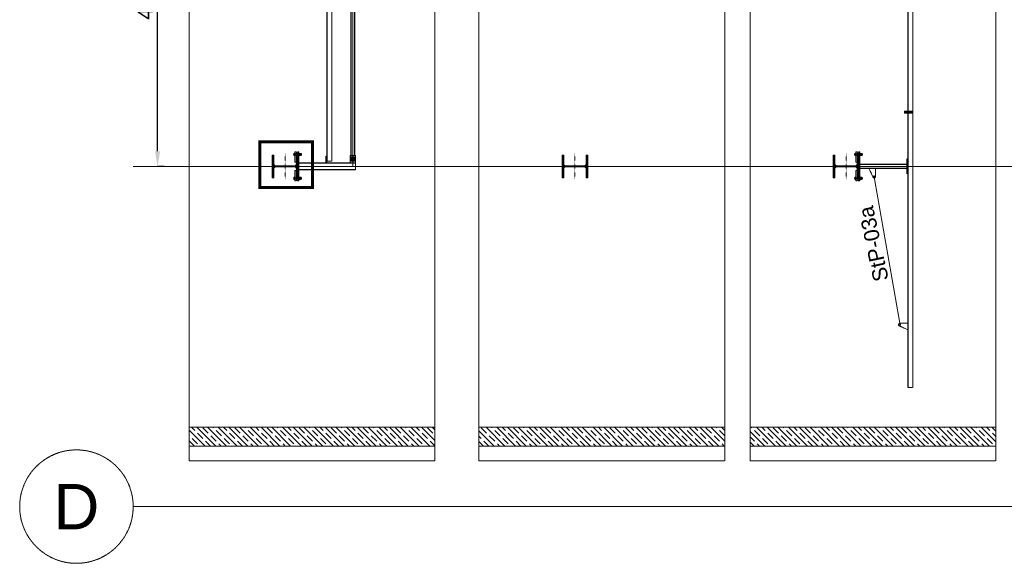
# Model space of a CAD drawing. Header units: millimetres. Extents: x -176817 to 571382, y -58489 to 156123.
# Tile 227 of 256: x 122963 to 135977, y 130979 to 138169. Entities that reach past the tile are written whole.
import ezdxf

# ---------------------------------------------------------------- set-up
doc = ezdxf.new("R2010")
doc.units = ezdxf.units.MM
doc.header["$LTSCALE"] = 0.2
for name, pattern in [('BORDER2', [0.875, 0.25, -0.125, 0.25, -0.125, 0, -0.125]), ('HIDDEN', [9.525, 6.35, -3.175]), ('PRZE', [0.8, 0.4, -0.2, 0, -0.2])]:
    doc.linetypes.add(name, pattern=pattern)
doc.layers.get('0').update_dxf_attribs({"lineweight": 13})
doc.layers.get('Defpoints').update_dxf_attribs({"lineweight": 13})
for name, color, linetype, lineweight in [('-AAA Podkład', 252, 'Continuous', 13), ('C', 4, 'PRZE', 13), ('stezenia', 4, 'Continuous', 13)]:
    doc.layers.add(name, color=color, linetype=linetype, lineweight=lineweight)
doc.styles.get("Standard").update_dxf_attribs({"font": 'arial.ttf'})
doc.dimstyles.new('STANDARD-100', dxfattribs={"dimscale": 100, "dimtxt": 2, "dimasz": 2, "dimexe": 0, "dimexo": 0, "dimgap": 0.6, "dimtad": 1, "dimdec": 0, "dimzin": 12, "dimdsep": 46, "dimtxsty": 'Standard', "dimcen": 1, "dimclrd": 256, "dimclre": 256, "dimclrt": 2, "dimadec": 0, "dimazin": 0, "dimtfac": 1, "dimtdec": 0, "dimtmove": 0, "dimatfit": 3, "dimfxl": 0, "dimtolj": 1, "dimtzin": 0, "dimarcsym": 0})
pattern_1 = [(315, (124145.9, 190788.84), (70.71068, 70.71068), []), (315, (124145.9, 190718.34), (70.71068, 70.71068), [100, -50])]
pattern_2 = [(315, (122311.38, 190788.84), (70.71068, 70.71068), []), (315, (122311.38, 190718.34), (70.71068, 70.71068), [100, -50])]
pattern_3 = [(315, (120229.91, 190788.84), (70.71068, 70.71068), []), (315, (120229.91, 190718.34), (70.71068, 70.71068), [100, -50])]

# ---------------------------------------------------------------- blocks, each defined once
blk = doc.blocks.new('*D755')
at = {"layer": '-AAA Podkład', "linetype": 'HIDDEN', "lineweight": -2, "ltscale": 5, "transparency": 16777216}
for p, q in [((124874, 140729), (124785, 140729)), ((124785, 136429), (124785, 140529)), ((124874, 136229), (124785, 136229))]:
    blk.add_line(p, q, dxfattribs=at)
at = {"layer": '-AAA Podkład', "linetype": 'HIDDEN', "ltscale": 5, "transparency": 16777216}
for points in [[(124752, 140529), (124818, 140529), (124785, 140729)], [(124752, 136429), (124818, 136429), (124785, 136229)]]:
    blk.add_solid(points, dxfattribs=at)
at = {"layer": 'Defpoints', "color": 0, "linetype": 'HIDDEN', "ltscale": 5, "transparency": 16777216}
for p in [(124785, 140729), (124874, 140729), (124874, 136229)]:
    blk.add_point(p, dxfattribs=at)
at = {"layer": '-AAA Podkład', "color": 2, "linetype": 'HIDDEN', "ltscale": 5, "transparency": 16777216, "insert": (124623, 138479), "char_height": 200, "attachment_point": 5, "rotation": 90}
blk.add_mtext('\\A1;4500', dxfattribs=at)
blk = doc.blocks.new('*X49')
at = {"color": 0}
for p, q in [((558, 1769), (573, 1784)), ((558, 1778), (564, 1784)), ((560, 1762), (582, 1784)), ((569, 1762), (591, 1784)), ((578, 1762), (600, 1784)), ((587, 1762), (608, 1784)), ((596, 1762), (617, 1784)), ((605, 1762), (626, 1784)), ((613, 1762), (635, 1784)), ((622, 1762), (644, 1784)), ((631, 1762), (653, 1784)), ((640, 1762), (661, 1784)), ((649, 1762), (670, 1784)), ((658, 1762), (679, 1784)), ((666, 1762), (688, 1784)), ((675, 1762), (697, 1784)), ((683, 1761), (706, 1784)), ((689, 1759), (715, 1784)), ((694, 1755), (723, 1784)), ((698, 1750), (732, 1784)), ((701, 1744), (741, 1784)), ((702, 1736), (750, 1784)), ((702, 1727), (714, 1740)), ((702, 1718), (714, 1730)), ((702, 1710), (714, 1722)), ((702, 1701), (714, 1713)), ((702, 1692), (714, 1704)), ((702, 1683), (714, 1695)), ((737, 1762), (759, 1784)), ((746, 1762), (768, 1784)), ((755, 1762), (776, 1784)), ((764, 1762), (785, 1784)), ((773, 1762), (794, 1784)), ((781, 1762), (803, 1784)), ((790, 1762), (812, 1784)), ((799, 1762), (821, 1784)), ((808, 1762), (829, 1784)), ((817, 1762), (838, 1784)), ((826, 1762), (847, 1784)), ((834, 1762), (856, 1784)), ((843, 1762), (858, 1777)), ((852, 1762), (858, 1768)), ((702, 1674), (714, 1686)), ((702, 1665), (714, 1677)), ((702, 1657), (714, 1669)), ((702, 1648), (714, 1660)), ((702, 1639), (714, 1651)), ((702, 1630), (714, 1642)), ((702, 1621), (714, 1633)), ((702, 1612), (714, 1624)), ((702, 1604), (714, 1616)), ((702, 1595), (714, 1607)), ((702, 1586), (714, 1598)), ((702, 1577), (714, 1589)), ((702, 1568), (714, 1580)), ((702, 1559), (714, 1571)), ((702, 1551), (714, 1563)), ((558, 1460), (564, 1466)), ((558, 1451), (573, 1466)), ((560, 1444), (582, 1466)), ((569, 1444), (590, 1466)), ((578, 1444), (599, 1466)), ((587, 1444), (608, 1466)), ((595, 1444), (617, 1466)), ((604, 1444), (626, 1466)), ((613, 1444), (635, 1466)), ((622, 1444), (643, 1466)), ((631, 1444), (652, 1466)), ((640, 1444), (661, 1466)), ((649, 1444), (670, 1466)), ((657, 1444), (679, 1466)), ((666, 1444), (714, 1492)), ((675, 1444), (715, 1484)), ((684, 1444), (718, 1478)), ((693, 1444), (722, 1473)), ((702, 1542), (714, 1554)), ((702, 1533), (714, 1545)), ((702, 1524), (714, 1536)), ((702, 1515), (714, 1527)), ((702, 1506), (714, 1518)), ((702, 1497), (714, 1509)), ((702, 1488), (714, 1501)), ((702, 1444), (727, 1469)), ((710, 1444), (733, 1467)), ((719, 1444), (741, 1466)), ((728, 1444), (750, 1466)), ((737, 1444), (758, 1466)), ((746, 1444), (767, 1466)), ((755, 1444), (776, 1466)), ((763, 1444), (785, 1466)), ((772, 1444), (794, 1466)), ((781, 1444), (803, 1466)), ((790, 1444), (811, 1466)), ((799, 1444), (820, 1466)), ((808, 1444), (829, 1466)), ((816, 1444), (838, 1466)), ((825, 1444), (847, 1466)), ((834, 1444), (856, 1466)), ((843, 1444), (858, 1459)), ((852, 1444), (858, 1450))]:
    blk.add_line(p, q, dxfattribs=at)
blk = doc.blocks.new('heb340')
at = {"color": 1, "linetype": 'Continuous'}
blk.add_lwpolyline([(-150, -170), (150, -170), (150, -148.5), (33, -148.5, -0.4142136), (6, -121.5), (6, 121.5, -0.4142136), (33, 148.5), (150, 148.5), (150, 170), (-150, 170), (-150, 148.5), (-33, 148.5, -0.4142136), (-6, 121.5), (-6, -121.5, -0.4142136), (-33, -148.5), (-150, -148.5)], format="xyb", close=True, dxfattribs=at)
at = {"layer": 'C'}
for points in [[(0, -213), (0, 213)], [(-171.5, 0), (171.5, 0)]]:
    blk.add_lwpolyline(points, dxfattribs=at)
at = {"color": 4, "linetype": 'Continuous'}
blk.add_blockref('*X49', (-708, -1614), dxfattribs=at)
blk = doc.blocks.new('połaczenie montażowe')
at = {"color": 7, "linetype": 'BORDER2'}
for p, q in [((-63, 158), (50, 158)), ((-63, -158), (50, -158))]:
    blk.add_line(p, q, dxfattribs=at)
at = {"color": 4}
for p, q in [((-54, 172), (-45, 172)), ((-54, 169), (-54, 146)), ((-54, 165), (-45, 165)), ((-54, 144), (-45, 144)), ((-54, 151), (-45, 151)), ((-45, 172), (-45, 144)), ((-45, 171), (-45, 171)), ((-45, 145), (-45, 145)), ((-45, 171), (-45, 145)), ((-42, 166), (12, 166)), ((-42, 150), (12, 150)), ((-4, 166), (-4, 150)), ((-4, 164), (12, 164)), ((-4, 152), (12, 152)), ((28, 166), (46, 166)), ((28, 164), (46, 164)), ((28, 152), (46, 152)), ((28, 150), (46, 150)), ((46, 166), (46, 150)), ((-54, -144), (-45, -144)), ((-54, -169), (-54, -146)), ((-54, -165), (-45, -165)), ((-54, -172), (-45, -172)), ((-54, -151), (-45, -151)), ((-45, -172), (-45, -144)), ((-45, -145), (-45, -145)), ((-45, -171), (-45, -171)), ((-45, -171), (-45, -145)), ((-42, -150), (12, -150)), ((-42, -166), (12, -166)), ((-4, -166), (-4, -150)), ((-4, -152), (12, -152)), ((-4, -164), (12, -164)), ((28, -150), (46, -150)), ((28, -152), (46, -152)), ((28, -164), (46, -164)), ((28, -166), (46, -166)), ((46, -166), (46, -150))]:
    blk.add_line(p, q, dxfattribs=at)
at = {"color": 7}
for p, q in [((-45, 172), (-44, 173)), ((-45, 172), (-45, 144)), ((-44, 173), (-42, 173)), ((-45, 144), (-44, 143)), ((-44, 143), (-42, 143)), ((-42, 173), (-42, 143)), ((12, 173), (15, 173)), ((12, 172), (12, 173)), ((12, 172), (12, 144)), ((12, 144), (12, 143)), ((12, 143), (15, 143)), ((15, 173), (15, 143)), ((15, 169), (15, 148)), ((15, 169), (15, 148)), ((28, 173), (28, 143)), ((28, 169), (28, 148)), ((28, 169), (28, 148)), ((-45, -172), (-45, -144)), ((-45, -172), (-44, -173)), ((-44, -143), (-42, -143)), ((-45, -144), (-44, -143)), ((-44, -173), (-42, -173)), ((-42, -173), (-42, -143)), ((12, -143), (15, -143)), ((12, -144), (12, -143)), ((12, -172), (12, -144)), ((12, -172), (12, -173)), ((12, -173), (15, -173)), ((15, -173), (15, -143)), ((15, -169), (15, -148)), ((15, -169), (15, -148)), ((28, -173), (28, -143)), ((28, -169), (28, -148)), ((28, -169), (28, -148))]:
    blk.add_line(p, q, dxfattribs=at)
at = {"color": 3}
for p, q in [((27, 172), (16, 172)), ((27, 165), (16, 165)), ((28, 151), (16, 151)), ((27, 144), (16, 144)), ((28, 169), (28, 148)), ((40, 172), (29, 172)), ((40, 165), (29, 165)), ((41, 151), (29, 151)), ((40, 144), (29, 144)), ((41, 169), (41, 148)), ((27, -144), (16, -144)), ((28, -151), (16, -151)), ((27, -165), (16, -165)), ((27, -172), (16, -172)), ((28, -169), (28, -148)), ((40, -144), (29, -144)), ((41, -151), (29, -151)), ((40, -165), (29, -165)), ((40, -172), (29, -172)), ((41, -169), (41, -148))]:
    blk.add_line(p, q, dxfattribs=at)
at = {"color": 4}
for centre, radius, start, end in [((-44, 168), 10.9, 156.9535, 174.7762), ((-49, 147), 5.24, 187.8423, 213.6182), ((-46, 169), 8.39, 182.384, 208.3594), ((-46, 161), 8.39, 151.6406, 177.616), ((-41, 156), 13.8, 181.783, 202.0553), ((-41, 146), 13.8, 157.9447, 178.217), ((-49, -147), 5.24, 146.3818, 172.1577), ((-44, -168), 10.9, 185.2238, 203.0465), ((-41, -146), 13.8, 181.783, 202.0553), ((-41, -156), 13.8, 157.9447, 178.217), ((-46, -161), 8.39, 182.384, 208.3594), ((-46, -169), 8.39, 151.6406, 177.616)]:
    blk.add_arc(centre, radius, start, end, dxfattribs=at)
at = {"color": 3}
for centre, radius, start, end in [((26, 168), 10.9, 156.9535, 174.7762), ((23, 169), 8.39, 182.384, 208.3594), ((20, 162), 5.05, 143.1698, 176.696), ((20, 154), 5.05, 183.304, 216.8302), ((20, 148), 5.05, 143.1698, 176.696), ((32, 150), 17.3, 184.1009, 198.2664), ((17, 168), 10.9, 5.2238, 23.0465), ((20, 169), 8.39, 331.6406, 357.616), ((23, 162), 5.05, 3.304, 36.8302), ((23, 154), 5.05, 323.1698, 356.696), ((23, 148), 5.05, 3.304, 36.8302), ((11, 150), 17.3, 341.7336, 355.8991), ((39, 168), 10.9, 156.9535, 174.7762), ((36, 169), 8.39, 182.384, 208.3594), ((33, 162), 5.05, 143.1698, 176.696), ((33, 154), 5.05, 183.304, 216.8302), ((33, 148), 5.05, 143.1698, 176.696), ((45, 150), 17.3, 184.1009, 198.2664), ((30, 168), 10.9, 5.2238, 23.0465), ((33, 169), 8.39, 331.6406, 357.616), ((36, 162), 5.05, 3.304, 36.8302), ((36, 154), 5.05, 323.1698, 356.696), ((36, 148), 5.05, 3.304, 36.8302), ((24, 150), 17.3, 341.7336, 355.8991), ((32, -150), 17.3, 161.7336, 175.8991), ((20, -148), 5.05, 183.304, 216.8302), ((20, -154), 5.05, 143.1698, 176.696), ((20, -162), 5.05, 183.304, 216.8302), ((23, -169), 8.39, 151.6406, 177.616), ((26, -168), 10.9, 185.2238, 203.0465), ((11, -150), 17.3, 4.1009, 18.2664), ((23, -148), 5.05, 323.1698, 356.696), ((23, -154), 5.05, 3.304, 36.8302), ((23, -162), 5.05, 323.1698, 356.696), ((20, -169), 8.39, 2.384, 28.3594), ((17, -168), 10.9, 336.9535, 354.7762), ((45, -150), 17.3, 161.7336, 175.8991), ((33, -148), 5.05, 183.304, 216.8302), ((33, -154), 5.05, 143.1698, 176.696), ((33, -162), 5.05, 183.304, 216.8302), ((36, -169), 8.39, 151.6406, 177.616), ((39, -168), 10.9, 185.2238, 203.0465), ((24, -150), 17.3, 4.1009, 18.2664), ((36, -148), 5.05, 323.1698, 356.696), ((36, -154), 5.05, 3.304, 36.8302), ((36, -162), 5.05, 323.1698, 356.696), ((33, -169), 8.39, 2.384, 28.3594), ((30, -168), 10.9, 336.9535, 354.7762)]:
    blk.add_arc(centre, radius, start, end, dxfattribs=at)
at = {"layer": 'stezenia', "color": 6}
for points in [[(-42, 190), (-22, 190), (-22, 55), (-42, 55)], [(12, 190), (0, 190), (0, -190), (12, -190)], [(-42, -190), (-22, -190), (-22, -55), (-42, -55)]]:
    blk.add_lwpolyline(points, close=True, dxfattribs=at)
at = {"layer": 'stezenia', "color": 3}
for centre in [(-11, 179), (-11, -179)]:
    blk.add_circle(centre, 10.8, dxfattribs=at)

msp = doc.modelspace()

# ---------------------------------------------------------------- hatches: boundary and pattern name
at = {"layer": '-AAA Podkład', "linetype": 'HIDDEN', "ltscale": 5}
h = msp.add_hatch(dxfattribs=at)
h.set_pattern_fill('JIS_STN_1E', color=256, scale=100, angle=-90, style=0)
h.set_pattern_definition(pattern_1)
h.paths.add_polyline_path([(125203.2869, 132779.2054), (125203.2869, 132529.2054), (126701.4242, 132529.2054), (126701.4242, 132779.2054)])
h = msp.add_hatch(dxfattribs=at)
h.set_pattern_fill('JIS_STN_1E', color=256, scale=100, angle=-90, style=0)
h.set_pattern_definition(pattern_1)
h.paths.add_polyline_path([(126701.4242, 132529.2054), (126701.4242, 132779.2054), (128451.3631, 132779.2054), (128451.3631, 132529.2054)])
h = msp.add_hatch(dxfattribs=at)
h.set_pattern_fill('JIS_STN_1E', color=256, scale=100, angle=-90, style=0)
h.set_pattern_definition(pattern_2)
h.paths.add_polyline_path([(129033.6445, 132779.2054), (129033.6445, 132529.2054), (130531.7818, 132529.2054), (130531.7818, 132779.2054)])
h = msp.add_hatch(dxfattribs=at)
h.set_pattern_fill('JIS_STN_1E', color=256, scale=100, angle=-90, style=0)
h.set_pattern_definition(pattern_2)
h.paths.add_polyline_path([(130531.7818, 132529.2054), (130531.7818, 132779.2054), (132281.7207, 132779.2054), (132281.7207, 132529.2054)])
h = msp.add_hatch(dxfattribs=at)
h.set_pattern_fill('JIS_STN_1E', color=256, scale=100, angle=-90, style=0)
h.set_pattern_definition(pattern_3)
h.paths.add_polyline_path([(132617.0481, 132779.2054), (132617.0481, 132529.2054), (134115.1854, 132529.2054), (134115.1854, 132779.2054)])
h = msp.add_hatch(dxfattribs=at)
h.set_pattern_fill('JIS_STN_1E', color=256, scale=100, angle=-90, style=0)
h.set_pattern_definition(pattern_3)
h.paths.add_polyline_path([(134115.1854, 132529.2054), (134115.1854, 132779.2054), (135865.1243, 132779.2054), (135865.1243, 132529.2054)])

# ---------------------------------------------------------------- linework, layer by layer
for p, q in [((125203.2869, 152522.7963), (125203.2869, 132335.6145)), ((128451.4002, 152522.7963), (128451.4002, 132335.6145, 0)), ((129033.6445, 152522.7963), (129033.6445, 132335.6145)), ((132281.7578, 152522.7963), (132281.7578, 132335.6145, 0)), ((132617.0481, 152522.7963), (132617.0481, 132335.6145)), ((135865.1614, 152522.7963), (135865.1614, 132335.6145, 0)), ((134700.1854, 151554.2054, 0), (134700.1854, 133304.2054)), ((134770.1854, 133304.2054), (134770.1854, 151554.2054, 0)), ((127366.1896, 136229.2054, 0), (127366.1896, 140729.2054, 0)), ((127020.7362, 136299.7054, 0), (127020.7362, 140658.7054, 0)), ((127090.7362, 140658.7054, 0), (127090.7362, 136299.7054, 0)), ((126653.4242, 136277.2054, 0), (127401.1896, 136277.2054, 0)), ((126653.4242, 136277.2054, 0), (127401.1896, 136277.2054, 0)), ((126653.4242, 136269.2054, 0), (127401.1896, 136269.2054, 0)), ((127020.7362, 136299.7054, 0), (127090.7362, 136299.7054, 0)), ((127361.1472, 136319.7054, 0), (127340.7629, 136319.7054, 0)), ((127350.9551, 136309.5132, 0), (127350.9551, 136329.8976, 0)), ((127391.1472, 136319.7054, 0), (127370.7629, 136319.7054, 0)), ((127380.9551, 136309.5132, 0), (127380.9551, 136329.8976, 0)), ((127401.1896, 136277.2054, 0), (127401.1896, 136181.2054, 0)), ((124462.8674, 136229.2054), (176464.1829, 136229.2054)), ((127401.1896, 136189.2054, 0), (126653.4242, 136189.2054, 0)), ((127401.1896, 136181.2054, 0), (126653.4242, 136181.2054, 0)), ((134700.1854, 133335.2054), (134700.1854, 133304.2054)), ((134704.1854, 133304.2054), (134700.1854, 133304.2054)), ((134700.1854, 133304.2054), (134770.1854, 133304.2054)), ((134770.1854, 133304.2054), (134766.1854, 133304.2054)), ((125203.2869, 132779.2054, 0), (128451.3152, 132779.2054, 0)), ((129033.6445, 132779.2054, 0), (132281.6728, 132779.2054, 0)), ((132617.0481, 132779.2054, 0), (135865.0765, 132779.2054, 0)), ((125203.2869, 132529.2054, 0), (128451.4242, 132529.2054, 0)), ((129033.6445, 132529.2054, 0), (132281.7818, 132529.2054, 0)), ((132617.0481, 132529.2054, 0), (135865.1854, 132529.2054, 0)), ((125203.2869, 132335.6145), (128451.4002, 132335.6145)), ((129033.6445, 132335.6145), (132281.7578, 132335.6145)), ((132617.0481, 132335.6145), (135865.1614, 132335.6145)), ((124462.8674, 131729.2054), (176464.1829, 131729.2054)), ((124462.8674, 131729.2054), (176464.1829, 131729.2054))]:
    msp.add_line(p, q, dxfattribs=at)
at = {"layer": '-AAA Podkład', "linetype": 'HIDDEN', "ltscale": 5, "elevation": 0}
for points in [[(134707.1854, 133304.2054), (134707.1854, 151554.2054)], [(127337.6896, 140585.2054), (127337.6896, 136373.2054)], [(127342.6896, 140585.2054), (127342.6896, 136373.2054)], [(127389.6896, 136373.2054), (127389.6896, 140585.2054)], [(127394.6896, 136373.2054), (127394.6896, 140585.2054)], [(134067.1854, 136259.2054), (134688.1854, 136259.2054), (134688.1854, 136199.2054), (134067.1854, 136199.2054)], [(134067.1854, 136255.2054), (134688.1854, 136255.2054)], [(134688.1854, 136203.2054), (134067.1854, 136203.2054)], [(134189.1854, 136199.2054), (134245.1854, 136079.2054), (134245.1854, 136079.2054), (134265.1854, 136079.2054), (134275.1854, 136089.2054), (134275.1854, 136199.2054), (134189.1854, 136199.2054)], [(134700.1854, 134068.2054), (134580.1854, 134124.2054), (134580.1854, 134124.2054), (134580.1854, 134144.2054), (134590.1854, 134154.2054), (134700.1854, 134154.2054), (134700.1854, 134068.2054)]]:
    msp.add_lwpolyline(points, dxfattribs=at)
at = {"layer": '-AAA Podkład', "linetype": 'HIDDEN', "ltscale": 5}
msp.add_lwpolyline([(127027.7362, 140658.7054), (127027.7362, 136299.7054)], dxfattribs=at)
at = {"layer": '-AAA Podkład', "linetype": 'HIDDEN', "ltscale": 5, "elevation": 0}
for points in [[(134770.1854, 136945.2054), (134770.1854, 136957.2054), (134660.1854, 136957.2054), (134660.1854, 136945.2054)], [(134770.1854, 136933.2054), (134770.1854, 136945.2054), (134660.1854, 136945.2054), (134660.1854, 136933.2054)], [(127020.7362, 136277.2054), (127020.7362, 136362.2054), (127008.7362, 136362.2054), (127008.7362, 136277.2054)], [(127401.1896, 136367.2054), (127401.1896, 136373.2054), (127331.1896, 136373.2054), (127331.1896, 136367.2054)], [(127401.1896, 136309.7054), (127401.1896, 136367.2054), (127331.1896, 136367.2054), (127331.1896, 136309.7054), (127341.1896, 136299.7054), (127391.1896, 136299.7054)], [(127341.1896, 136352.2054), (127331.1896, 136342.2054), (127331.1896, 136277.2054), (127401.1896, 136277.2054), (127401.1896, 136342.2054), (127391.1896, 136352.2054)], [(134700.1854, 136329.2054), (134700.1854, 136129.2054), (134688.1854, 136129.2054), (134688.1854, 136329.2054)]]:
    msp.add_lwpolyline(points, close=True, dxfattribs=at)
at = {"layer": '-AAA Podkład', "linetype": 'HIDDEN', "ltscale": 5, "const_width": 40, "elevation": 0}
msp.add_lwpolyline([(126135.7067, 136553.4888), (126832.1888, 136553.4888), (126832.1888, 135950.952), (126135.7067, 135950.952)], close=True, dxfattribs=at)
at = {"layer": '-AAA Podkład', "linetype": 'HIDDEN', "ltscale": 5, "elevation": 0}
for points in [[(127344.4551, 136332.2054), (127344.4551, 136307.2054, 1), (127357.4551, 136307.2054), (127357.4551, 136332.2054, 1)], [(127374.4551, 136332.2054), (127374.4551, 136307.2054, 1), (127387.4551, 136307.2054), (127387.4551, 136332.2054, 1)]]:
    msp.add_lwpolyline(points, format="xyb", close=True, dxfattribs=at)
at = {"layer": '-AAA Podkład', "linetype": 'HIDDEN', "ltscale": 5, "const_width": 12.8583, "elevation": 0}
msp.add_lwpolyline([(134255.1854, 136099.2054), (134600.1854, 134134.2054)], dxfattribs=at)
at = {"layer": '-AAA Podkład', "linetype": 'HIDDEN', "ltscale": 5}
for centre, radius in [((127350.9551, 136319.7054, 0), 6.5), ((127380.9551, 136319.7054, 0), 6.5), ((134255.1854, 136099.2054, 0), 6.5), ((134600.1854, 134134.2054, 0), 6.5), ((123712.8674, 131729.2054), 750)]:
    msp.add_circle(centre, radius, dxfattribs=at)

# ---------------------------------------------------------------- block references
at = {"layer": '-AAA Podkład', "linetype": 'HIDDEN', "ltscale": 5, "rotation": 270}
for p in [(126471.4242, 136229.2054), (130301.7818, 136229.2054), (133885.1854, 136229.2054)]:
    msp.add_blockref('heb340', p, dxfattribs=at)
at = {"layer": '-AAA Podkład', "linetype": 'HIDDEN', "ltscale": 5}
for p in [(126641.4242, 136229.2054), (134055.1854, 136229.2054)]:
    msp.add_blockref('połaczenie montażowe', p, dxfattribs=at)

# ---------------------------------------------------------------- texts
at = {"layer": '-AAA Podkład', "linetype": 'HIDDEN', "ltscale": 5, "insert": (134254.3781, 134688.9341, 0), "char_height": 200, "attachment_point": 1, "rotation": 102.00884425}
msp.add_mtext('\\farial|b0|i0|c238|p0;\\C256;StP-03a', dxfattribs=at)
at = {"layer": '-AAA Podkład', "linetype": 'HIDDEN', "ltscale": 5, "insert": (123712.8674, 131729.2054), "char_height": 600, "attachment_point": 5}
msp.add_mtext('\\A1;D', dxfattribs=at)

# ---------------------------------------------------------------- dimensions: what is measured, and where the dimension line sits
at = {"layer": '-AAA Podkład', "linetype": 'HIDDEN', "ltscale": 5}
dim = msp.add_linear_dim(base=(124784.9975, 140729.2054), p1=(124873.9208, 136229.2054), p2=(124873.9208, 140729.2054), angle=90, dimstyle='STANDARD-100', dxfattribs=at)
dim.commit()
dim.dimension.update_dxf_attribs({"geometry": '*D755', "text_midpoint": (124622.8829, 138479.2054)})

doc.saveas('drawing.dxf')
